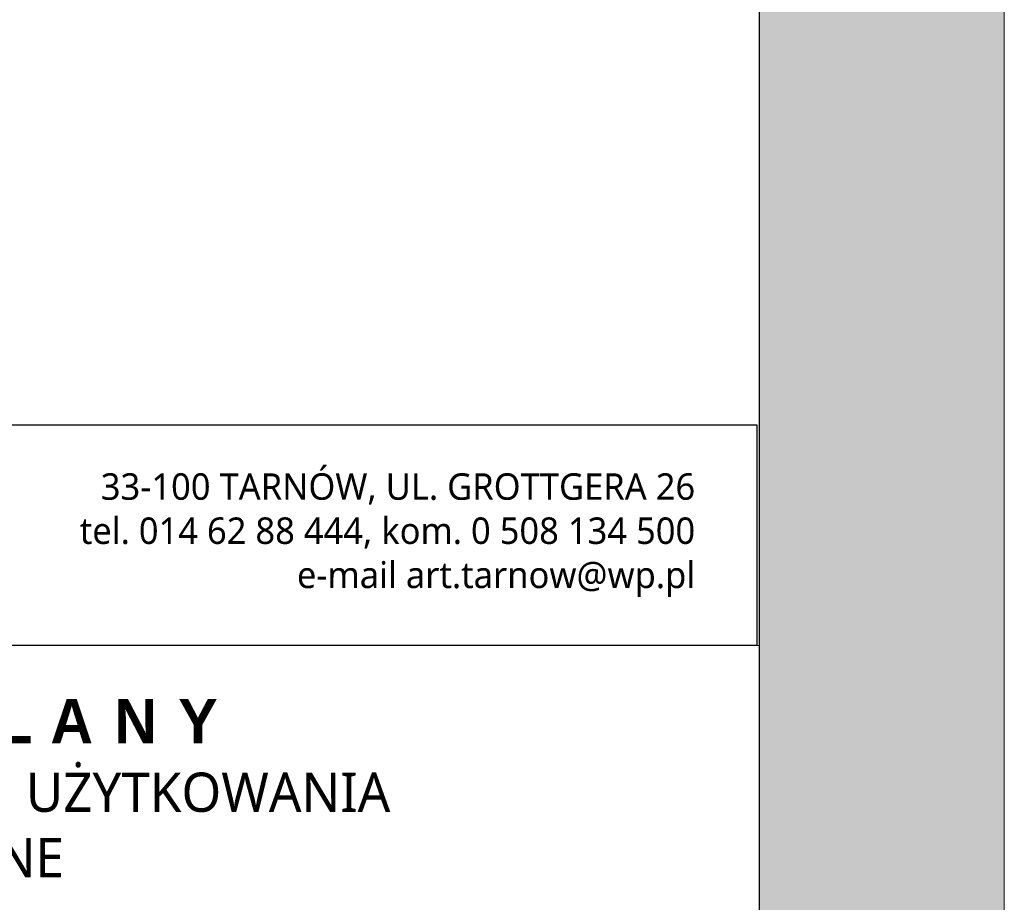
# Model space of a CAD drawing. Header units: millimetres. Extents: x -221 to 149158, y -114258 to 0.
# Tile 63 of 219: x 80438 to 80840, y -46129 to -45770. Entities that reach past the tile are written whole.
import ezdxf

# ---------------------------------------------------------------- set-up
doc = ezdxf.new("R2010")
doc.units = ezdxf.units.MM
doc.layers.get('0').update_dxf_attribs({"lineweight": 0})
doc.layers.add('A-opisram.ART', color=250, linetype='Continuous', lineweight=0)
doc.layers.add('opis..KF', color=250, linetype='Continuous', lineweight=15)
doc.layers.add('A-pomocram.ART', color=254, linetype='Continuous', lineweight=0, plot=False)
doc.layers.add('A-przekrycieram.ART', color=7, linetype='Continuous', lineweight=0, true_color=0xffffff)
doc.styles.add('ARCH', font='segoeuil.ttf')

# ---------------------------------------------------------------- blocks, each defined once
blk = doc.blocks.new('*U1697')
at = {"layer": 'A-przekrycieram.ART'}
h = blk.add_hatch(color=256, dxfattribs=at)
h.dxf.hatch_style = 1
h.paths.add_polyline_path([(0, 2970), (4200, 2970), (4200, 0), (0, 0)])
h.paths.add_polyline_path([(200, 2870), (4100, 2870), (4100, 100), (200, 100)], flags=16)
at = {"layer": 'A-opisram.ART', "lineweight": 30}
blk.add_lwpolyline([(200, 2870), (4100, 2870), (4100, 100), (200, 100)], close=True, dxfattribs=at)
at = {"layer": 'A-pomocram.ART'}
blk.add_lwpolyline([(0, 2970), (4200, 2970), (4200, 0), (0, 0)], close=True, dxfattribs=at)
blk = doc.blocks.new('A$C3E4B4AA6')
at = {"layer": 'opis..KF', "lineweight": 30}
blk.add_lwpolyline([(0, 100), (933, 100), (933, 0), (0, 0)], close=True, dxfattribs=at)
at = {"layer": 'opis..KF', "insert": (905, 50), "char_height": 12, "width": 336.0963, "attachment_point": 6, "style": 'ARCH'}
blk.add_mtext('33-100 TARNÓW, UL. GROTTGERA 26\\Ptel. 014 62 88 444, kom. 0 508 134 500\\Pe-mail art.tarnow@wp.pl', dxfattribs=at)

msp = doc.modelspace()

# ---------------------------------------------------------------- linework, layer by layer
at = {"layer": 'opis..KF'}
msp.add_lwpolyline([(80739.68, -46024.77), (79899.12, -46024.77), (79899.12, -46137.27), (80739.68, -46137.27)], close=True, dxfattribs=at)

# ---------------------------------------------------------------- block references
msp.add_blockref('*U1697', (76639.68, -46666.02))
at = {"layer": 'opis..KF', "xscale": 0.8999999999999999, "yscale": 0.8999999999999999, "zscale": 0.8999999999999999}
msp.add_blockref('A$C3E4B4AA6', (79899.12, -46024.77), dxfattribs=at)

# ---------------------------------------------------------------- texts
at = {"layer": 'opis..KF', "insert": (80317.27, -46085.06), "char_height": 18, "width": 909.6583, "attachment_point": 5, "style": 'ARCH'}
msp.add_mtext('\\A1;{\\fCentury Gothic|b1|i0|c238|p34;\\T1.5;PROJEKT BUDOWLANY\\P\\fSegoe UI Light|b0|i0|c238|p34;\\H0.88889x;\\T1;PRZEBUDOWA ORAZ ZMIANA SPOSOBU UŻYTKOWANIA \\PSTRYCHU NA SALE LEKCYJNE}', dxfattribs=at)

doc.saveas('drawing.dxf')
